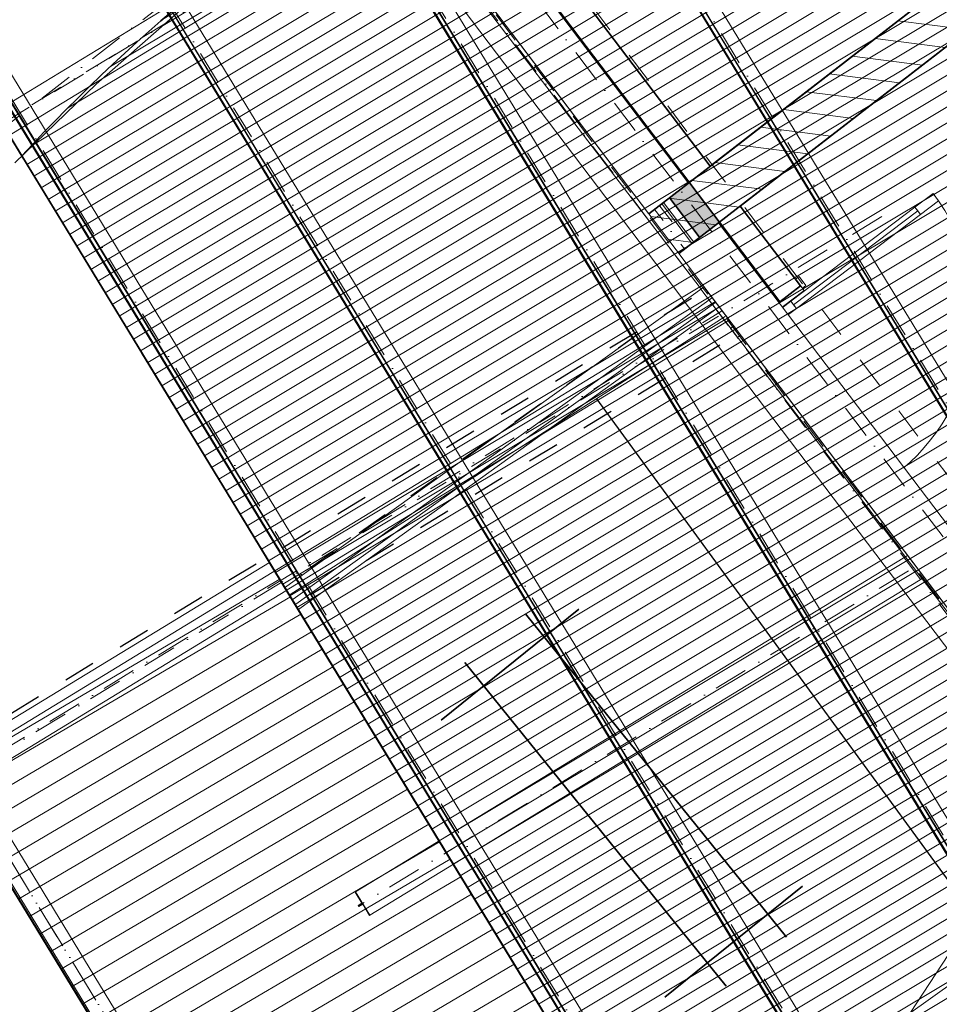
# Model space of a CAD drawing. Header units: millimetres. Extents: x -738537 to 1850049, y -250217 to 604013.
# Tile 198 of 204: x -152239 to -148199, y 492414 to 496740. Entities that reach past the tile are written whole.
import ezdxf

# ---------------------------------------------------------------- set-up
doc = ezdxf.new("R2010")
doc.units = ezdxf.units.MM
doc.header["$MEASUREMENT"] = 0
doc.set_wipeout_variables(frame=1)
for name, pattern in [('Dashed', [280, 140, -140]), ('Dot & Dashed', [280, 150, -60, 0, -70]), ('Long Dashed', [700, 400, -300]), ('Wipeout_Contour', [1000, 0, -1000])]:
    doc.linetypes.add(name, pattern=pattern)
for name, color, linetype, lineweight in [('0_Pen_No__1', 214, 'Continuous', 35), ('0_Pen_No__128', 9, 'Continuous', 0), ('0_Pen_No__15', 7, 'Continuous', 20), ('0_Pen_No__161', 1, 'Continuous', 5), ('0_Pen_No__2', 1, 'Continuous', 25), ('0_Pen_No__3', 30, 'Continuous', 15), ('0_Pen_No__4', 5, 'Continuous', 5), ('0_Pen_No__5', 4, 'Continuous', 5), ('0_Pen_No__6', 7, 'Continuous', 5), ('0_Pen_No__69', 255, 'Continuous', 20), ('0_Pen_No__90', 255, 'Continuous', 20)]:
    doc.layers.add(name, color=color, linetype=linetype, lineweight=lineweight)
doc.layers.add('0_Pen_No__168', color=7, linetype='Continuous', lineweight=5, true_color=0x996633)
doc.layers.add('0_Pen_No__7', color=7, linetype='Continuous', lineweight=5, true_color=0x9f07ff)
pattern_1 = [(352.743617, (433276.26, 499609.01), (11.367854, 89.27918), [])]

msp = doc.modelspace()

# ---------------------------------------------------------------- linework, layer by layer
at = {"layer": '0_Pen_No__3', "color": 7, "linetype": 'Continuous', "lineweight": 15}
for p, q in [((-152492, 493280), (-151902.2, 492313)), ((-152466.4, 493295.7), (-151876.6, 492328.7)), ((-152247.7, 492879.4), (-152222.1, 492895.1)), ((-152236.9, 492861.7), (-152211.2, 492877.3)), ((-152233.1, 492855.5), (-152207.5, 492871.1)), ((-152226.7, 492845.1), (-152201.1, 492860.8)), ((-152214, 492824.3), (-152188.4, 492839.9)), ((-152203.7, 492807.4), (-152178.1, 492823)), ((-152201.2, 492803.3), (-152175.6, 492818.9)), ((-152190.4, 492785.5), (-152164.7, 492801.1)), ((-152184.4, 492775.7), (-152158.8, 492791.3)), ((-152177.7, 492764.8), (-152152.1, 492780.4)), ((-152173.4, 492757.6), (-152147.8, 492773.3)), ((-152169, 492750.5), (-152143.4, 492766.1)), ((-152168.8, 492750.2), (-152143.2, 492765.8)), ((-152152.1, 492722.7), (-152126.4, 492738.3)), ((-152130.9, 492688.1), (-152105.3, 492703.7)), ((-152116.6, 492664.5), (-152091, 492680.2)), ((-152109.4, 492652.7), (-152083.7, 492668.3)), ((-152104.9, 492645.5), (-152079.3, 492661.1)), ((-152104.7, 492645), (-152079.1, 492660.7)), ((-152092, 492624.1), (-152066.3, 492639.8)), ((-152089.4, 492620), (-152063.8, 492635.6)), ((-152084.6, 492612.1), (-152059, 492627.8)), ((-152041.9, 492542), (-152016.3, 492557.6)), ((-152037.5, 492534.9), (-152011.9, 492550.5)), ((-152037, 492534), (-152011.4, 492549.6)), ((-152026, 492516), (-152000.4, 492531.6)), ((-152008.1, 492486.7), (-151982.5, 492502.3)), ((-152007.7, 492486), (-151982.1, 492501.7)), ((-152004.4, 492480.5), (-151978.7, 492496.1)), ((-152001.8, 492476.3), (-151976.2, 492492)), ((-151999.2, 492472), (-151973.6, 492487.7)), ((-151990, 492457), (-151964.4, 492472.6)), ((-151963.9, 492414.1), (-151938.2, 492429.7))]:
    msp.add_line(p, q, dxfattribs=at)

# ---------------------------------------------------------------- wipeouts: each hides what was drawn before it
at = {"color": 254, "linetype": 'Wipeout_Contour', "lineweight": 0, "ltscale": 7218071.709642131}
msp.add_wipeout([(-164699.9, 505465), (-158123.6, 496944), (-156126, 498485.6), (-152228, 493429.6), (-151659.7, 493834.9), (-149519.8, 495360.7), (-149040.3, 494688.3), (-148680.8, 494970.1), (-153725.9, 501401.7), (-157970.6, 498125.3), (-163518.6, 505313.9), (-159420.2, 508476.9), (-159929.1, 509146.9)], dxfattribs=at)

# ---------------------------------------------------------------- next in the draw order: linework, layer by layer
at = {"layer": '0_Pen_No__1', "color": 7, "linetype": 'Continuous', "lineweight": 35}
msp.add_lwpolyline([(-150542.2, 497295.7), (-149475, 495887.5)], dxfattribs=at)
at = {"layer": '0_Pen_No__3', "color": 7, "linetype": 'Continuous', "lineweight": 15}
msp.add_lwpolyline([(-161459.3, 523616.4), (-162528.4, 524819), (-165486.5, 522193.5), (-164417.7, 520986.2), (-165655.5, 519885.8), (-158661.4, 512020.6), (-161000.3, 509940.8), (-160550.1, 509434.5), (-160072.2, 509869.7), (-146311.3, 491713.3), (-146288.8, 491683.7), (-141875.7, 485860.3), (-134132.3, 489842.1), (-149778.1, 515524.1), (-150456.9, 515110.5), (-159275.2, 525087.2), (-159407, 524970.1), (-159640.9, 525233.1)], close=True, dxfattribs=at)
at = {"layer": '0_Pen_No__3', "color": 7, "linetype": 'Dashed', "lineweight": 15}
msp.add_lwpolyline([(-164699.9, 505465), (-158123.6, 496944), (-156126, 498485.6), (-152228, 493429.6), (-151659.7, 493834.9), (-149519.8, 495360.7), (-149040.3, 494688.3), (-148680.8, 494970.1), (-153725.9, 501401.7), (-157970.6, 498125.3), (-163518.6, 505313.9), (-159420.2, 508476.9), (-159929.1, 509146.9)], close=True, dxfattribs=at)
at = {"layer": '0_Pen_No__4', "color": 7, "linetype": 'Continuous', "lineweight": 5, "flags": 128}
msp.add_lwpolyline([(-152260.7, 496110.5), (-151902.8, 496456.2), (-151507.5, 496803.4)], dxfattribs=at)

# ---------------------------------------------------------------- next in the draw order: wipeouts: each hides what was drawn before it
at = {"color": 254, "linetype": 'Wipeout_Contour', "lineweight": 0, "ltscale": 4357763.73173579}
msp.add_wipeout([(-149231.7, 495566.4), (-151654.9, 493828.1), (-149846.7, 491292.2), (-147885.5, 492689.7), (-147704.9, 492818.4), (-142495, 485532.1), (-141870.4, 485853.3), (-149134.5, 495438.3)], dxfattribs=at)

# ---------------------------------------------------------------- next in the draw order: linework, layer by layer
at = {"layer": '0_Pen_No__1', "color": 7, "linetype": 'Long Dashed', "lineweight": 35}
msp.add_line((-160444, 509624.4), (-144264.2, 483065.7), dxfattribs=at)
at = {"layer": '0_Pen_No__1', "color": 7, "linetype": 'Continuous', "lineweight": 35}
msp.add_line((-150387.6, 493661.8), (-149782.5, 494150.4), dxfattribs=at)
at = {"layer": '0_Pen_No__15', "color": 7, "linetype": 'Continuous', "lineweight": 20}
msp.add_line((-149846.7, 491292.2), (-151654.9, 493828.1), dxfattribs=at)
at = {"layer": '0_Pen_No__3', "color": 7, "linetype": 'Continuous', "lineweight": 15}
msp.add_lwpolyline([(-149231.7, 495566.4), (-151654.9, 493828.1), (-149846.7, 491292.2), (-147885.5, 492689.7), (-147704.9, 492818.4), (-142495, 485532.1), (-141870.4, 485853.3), (-149134.5, 495438.3)], close=True, dxfattribs=at)
at = {"layer": '0_Pen_No__5', "color": 7, "linetype": 'Dot & Dashed', "lineweight": 5}
msp.add_line((-149449.8, 488407.4), (-153263.4, 494660), dxfattribs=at)
at = {"layer": '0_Pen_No__6', "color": 7, "linetype": 'Continuous', "lineweight": 5}
msp.add_line((-151510.6, 493822.6), (-149759.2, 491354.6), dxfattribs=at)
msp.add_lwpolyline([(-151476.3, 493817.4), (-151544.9, 493827.7), (-149779.6, 491340.2), (-149738.8, 491369)], close=True, dxfattribs=at)

# ---------------------------------------------------------------- next in the draw order: wipeouts: each hides what was drawn before it
at = {"color": 254, "linetype": 'Wipeout_Contour', "lineweight": 0, "ltscale": 3274114.801400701}
msp.add_wipeout([(-149340.7, 495713.2), (-141882.9, 485858.3), (-134439.9, 489683.9), (-140343.8, 499375), (-143093.9, 497699.8), (-144273.6, 499635.7)], dxfattribs=at)

# ---------------------------------------------------------------- next in the draw order: hatches: boundary and pattern name
at = {"layer": '0_Pen_No__128', "linetype": 'Continuous', "lineweight": 0}
h = msp.add_hatch(dxfattribs=at)
h.set_pattern_fill('PATTERN__TILES_ANGLED', color=9, style=0, pattern_type=2)
h.set_pattern_definition([(31.22, (-141300, 493150), (-207350, 342060), []), (121.22, (-141300, 493150), (342060, 207350), [])])
h.paths.add_polyline_path([(-149340.7, 495713.2), (-141882.9, 485858.3), (-134439.9, 489683.9), (-140343.8, 499375), (-143093.9, 497699.8), (-144273.6, 499635.7)])
at = {"layer": '0_Pen_No__7', "linetype": 'Continuous', "lineweight": 5, "true_color": 0x3f3f3f}
h = msp.add_hatch(dxfattribs=at)
h.set_pattern_fill('HATCH__BRICK', color=250, style=0, pattern_type=2)
h.set_pattern_definition(pattern_1)
h.paths.add_polyline_path([(-144273.6, 499635.7), (-144389.5, 499824.1), (-149301.3, 496021.9), (-149168.4, 495846.6)])
msp.add_hatch(color=250, dxfattribs=at).paths.add_polyline_path([(-150450.5, 497365.1), (-148987.1, 495434.1), (-148899.4, 495500.6), (-150362.9, 497431.6)])
h = msp.add_hatch(dxfattribs=at)
h.set_pattern_fill('HATCH__BRICK', color=250, style=0, pattern_type=2)
h.set_pattern_definition(pattern_1)
h.paths.add_polyline_path([(-149168.4, 495846.6), (-149301.3, 496021.9), (-149475.3, 495887.2), (-149342.4, 495711.9)])

# ---------------------------------------------------------------- next in the draw order: linework, layer by layer
at = {"layer": '0_Pen_No__1', "color": 7, "linetype": 'Continuous', "lineweight": 35}
for p, q in [((-150362.9, 497431.6), (-148899.4, 495500.6)), ((-150450.5, 497365.1), (-148987.1, 495434.1)), ((-149301.3, 496021.9), (-149475.3, 495887.2)), ((-149342.4, 495711.9), (-149168.4, 495846.6)), ((-148807.8, 495570), (-148830.1, 495599.5)), ((-148807.8, 495570), (-148830.1, 495599.5)), ((-148807.8, 495570), (-148830.1, 495599.5)), ((-148899.4, 495500.6), (-148807.8, 495570)), ((-148899.4, 495500.6), (-148807.8, 495570)), ((-148899.4, 495500.6), (-148807.8, 495570)), ((-148947.2, 495464.3), (-148899.4, 495500.6)), ((-148947.2, 495464.3), (-148899.4, 495500.6)), ((-148947.2, 495464.3), (-148899.4, 495500.6)), ((-149038.9, 495394.9), (-148987.1, 495434.1)), ((-149038.9, 495394.9), (-148987.1, 495434.1)), ((-149038.9, 495394.9), (-148987.1, 495434.1)), ((-148987.1, 495434.1), (-148947.2, 495464.3)), ((-148987.1, 495434.1), (-148947.2, 495464.3)), ((-148987.1, 495434.1), (-148947.2, 495464.3)), ((-149078.7, 495364.7), (-149101.1, 495394.1)), ((-149078.7, 495364.7), (-149101.1, 495394.1)), ((-149078.7, 495364.7), (-149101.1, 495394.1)), ((-149078.7, 495364.7), (-149038.9, 495394.9)), ((-149078.7, 495364.7), (-149038.9, 495394.9)), ((-149078.7, 495364.7), (-149038.9, 495394.9)), ((-149078.7, 495364.7), (-149038.9, 495394.9)), ((-149078.7, 495364.7), (-149038.9, 495394.9)), ((-150017.4, 494129.4), (-148869.8, 492708.3)), ((-150283, 493914.9), (-149135.3, 492493.9)), ((-149404.8, 492444.9), (-148799.8, 492933.5))]:
    msp.add_line(p, q, dxfattribs=at)
for points in [[(-144389.5, 499824.1), (-149301.3, 496021.9)], [(-149168.4, 495846.6), (-144273.6, 499635.7)], [(-146393.6, 498272.7), (-149206.1, 496095.6)], [(-149073.2, 495920.2), (-146258.9, 498098.8)], [(-149206.1, 496095.6), (-150271.2, 497501)], [(-148807.8, 495570), (-149073.2, 495920.2)], [(-149342.1, 495712.1), (-149078.7, 495364.7)]]:
    msp.add_lwpolyline(points, dxfattribs=at)
at = {"layer": '0_Pen_No__15', "color": 7, "linetype": 'Continuous', "lineweight": 20}
msp.add_line((-149139.3, 495435.2), (-151654.9, 493828.1), dxfattribs=at)
at = {"layer": '0_Pen_No__168', "color": 25, "linetype": 'Continuous', "lineweight": 5, "true_color": 0x996633}
msp.add_lwpolyline([(-149340.7, 495713.2), (-141882.9, 485858.3), (-134439.9, 489683.9), (-140343.8, 499375), (-143093.9, 497699.8), (-144273.6, 499635.7)], close=True, dxfattribs=at)
at = {"layer": '0_Pen_No__2', "color": 7, "linetype": 'Dashed', "lineweight": 25}
for p, q in [((-152514.5, 493547.4), (-149223.8, 495555.2)), ((-152389.5, 493342.5), (-149078.1, 495363))]:
    msp.add_line(p, q, dxfattribs=at)
at = {"layer": '0_Pen_No__2', "color": 7, "linetype": 'Continuous', "lineweight": 25}
msp.add_line((-148047.4, 492804.3), (-149703.9, 495074.5), dxfattribs=at)
at = {"layer": '0_Pen_No__3', "color": 7, "linetype": 'Continuous', "lineweight": 15}
for p, q in [((-148830.1, 495599.5), (-148815, 495611)), ((-148799.9, 495559.7), (-148830.1, 495599.5)), ((-148815, 495611), (-148784.8, 495571.1)), ((-148947.2, 495464.3), (-148807.8, 495570)), ((-148807.8, 495570), (-148792.7, 495550.1)), ((-148784.8, 495571.1), (-148799.9, 495559.7)), ((-148792.7, 495550.1), (-148932.1, 495444.4)), ((-148932.1, 495444.4), (-148947.2, 495464.3)), ((-149116.2, 495382.7), (-149101.1, 495394.1)), ((-149086, 495342.8), (-149116.2, 495382.7)), ((-149101.1, 495394.1), (-149070.9, 495354.3)), ((-149078.7, 495364.7), (-149038.9, 495394.9)), ((-149038.9, 495394.9), (-149023.8, 495374.9)), ((-149070.9, 495354.3), (-149086, 495342.8)), ((-149063.6, 495344.7), (-149078.7, 495364.7)), ((-149023.8, 495374.9), (-149063.6, 495344.7))]:
    msp.add_line(p, q, dxfattribs=at)
msp.add_arc((-148930.3, 495442), 884, 307.1575, 37.1575, dxfattribs=at)
at = {"layer": '0_Pen_No__5', "color": 7, "linetype": 'Dot & Dashed', "lineweight": 5}
for p, q in [((-170943, 524499.7), (-136359.9, 478867.9)), ((-139644, 506121.4), (-158744.9, 491254.6)), ((-139140.8, 504312.2), (-154961.6, 494673.9)), ((-148451.6, 495874.2), (-153752.2, 492645)), ((-148451.6, 495874.2), (-148451.6, 495874.2)), ((-148451.6, 495874.2), (-148451.6, 495874.2))]:
    msp.add_line(p, q, dxfattribs=at)
at = {"layer": '0_Pen_No__6', "color": 7, "linetype": 'Continuous', "lineweight": 5}
for p, q in [((-148225.8, 495975.9), (-148305.5, 495915.5)), ((-148281.3, 495883.7), (-148201.6, 495944.1)), ((-148201.6, 495944.1), (-148225.8, 495975.9)), ((-148305.5, 495915.5), (-148281.3, 495883.7)), ((-148293.4, 495899.6), (-148838.6, 495486.5)), ((-151510.6, 493822.6), (-149180.2, 495498.5)), ((-148850.6, 495502.4), (-148930.3, 495442)), ((-148906.2, 495410.1), (-148826.5, 495470.5)), ((-148826.5, 495470.5), (-148850.6, 495502.4)), ((-149038.9, 495394.9), (-148947.2, 495464.3)), ((-148930.3, 495442), (-148962.2, 495417.8)), ((-148947.2, 495464.3), (-148930.3, 495442)), ((-148930.3, 495442), (-148906.2, 495410.1)), ((-149014.7, 495363), (-149038.9, 495394.9)), ((-148955, 495408.3), (-149014.7, 495363)), ((-148962.2, 495417.8), (-148955, 495408.3)), ((-148428.3, 494713.3), (-148396.4, 494737.5)), ((-148396.4, 494737.5), (-148379.5, 494715.2)), ((-148495.3, 494677.6), (-148435.5, 494722.9)), ((-148379.5, 494715.2), (-148471.1, 494645.7)), ((-148435.5, 494722.9), (-148428.3, 494713.3)), ((-148379.5, 494715.2), (-148065.4, 494300.7)), ((-148471.1, 494645.7), (-148495.3, 494677.6)), ((-148142.7, 494242.1), (-148456.8, 494656.6))]:
    msp.add_line(p, q, dxfattribs=at)
for points in [[(-148305.5, 495915.5), (-148850.6, 495502.4), (-148838.6, 495486.5), (-148293.4, 495899.6)], [(-148293.4, 495899.6), (-148838.6, 495486.5), (-148826.5, 495470.5), (-148281.3, 495883.7)], [(-151476.5, 493816.3), (-151544.7, 493828.8), (-149194.8, 495518.7), (-149165.5, 495478.2)], [(-148471.1, 494645.7), (-148157, 494231.3), (-148065.4, 494300.7), (-148379.5, 494715.2)]]:
    msp.add_lwpolyline(points, close=True, dxfattribs=at)
at = {"layer": '0_Pen_No__69', "color": 255, "linetype": 'Dot & Dashed', "lineweight": 20}
msp.add_line((-141913.3, 502623.2), (-152700.4, 496048.6), dxfattribs=at)
at = {"layer": '0_Pen_No__7', "color": 250, "linetype": 'Continuous', "lineweight": 5, "true_color": 0x3f3f3f}
msp.add_line((-148325.2, 492377.1), (-148047.4, 492804.3), dxfattribs=at)
at = {"layer": '0_Pen_No__90', "color": 255, "linetype": 'Continuous', "lineweight": 20}
for p, q in [((-141944.5, 502674.5), (-152713.9, 496110.7)), ((-141882.1, 502572), (-152651.4, 496008.3)), ((-148232.7, 494393.8), (-150483.6, 497342.7)), ((-149136.6, 495528.9), (-150832.9, 494492.7)), ((-149110.5, 495486.3), (-149136.6, 495528.9)), ((-149084.4, 495443.6), (-149110.5, 495486.3)), ((-150780.8, 494407.3), (-149084.4, 495443.6)), ((-145981.8, 491444.9), (-148232.7, 494393.8)), ((-148312.2, 494333.1), (-146061.3, 491384.2))]:
    msp.add_line(p, q, dxfattribs=at)

# ---------------------------------------------------------------- next in the draw order: wipeouts: each hides what was drawn before it
at = {"color": 254, "linetype": 'Wipeout_Contour', "lineweight": 0, "ltscale": 2183218.310829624}
msp.add_wipeout([(-151142, 494355.4), (-152601.3, 493466.4), (-149808.6, 488882.2), (-148349.2, 489771.2)], dxfattribs=at)

# ---------------------------------------------------------------- next in the draw order: hatches: boundary and pattern name
at = {"layer": '0_Pen_No__7', "linetype": 'Continuous', "lineweight": 5, "true_color": 0x3f3f3f}
h = msp.add_hatch(dxfattribs=at)
h.set_pattern_fill('HATCH__BRICK', color=250, style=0, pattern_type=2)
h.set_pattern_definition([(30.4483, (-150475.28, 491618.81), (-45.6085, 77.5878), [])])
h.paths.add_polyline_path([(-151142, 494355.4), (-152601.3, 493466.4), (-149808.6, 488882.2), (-148349.2, 489771.2)])

# ---------------------------------------------------------------- next in the draw order: linework, layer by layer
at = {"layer": '0_Pen_No__1', "color": 7, "linetype": 'Long Dashed', "lineweight": 35}
msp.add_line((-160444, 509624.4), (-144272.3, 483079.1), dxfattribs=at)
at = {"layer": '0_Pen_No__3', "color": 7, "linetype": 'Continuous', "lineweight": 15}
msp.add_lwpolyline([(-151142, 494355.4), (-152601.3, 493466.4), (-149808.6, 488882.2), (-148349.2, 489771.2)], close=True, dxfattribs=at)
at = {"layer": '0_Pen_No__4', "color": 7, "linetype": 'Dashed', "lineweight": 5}
msp.add_lwpolyline([(-133797, 489461), (-133796.9, 489460.9), (-144272.3, 483079.1), (-144272.4, 483079.2), (-160443.9, 509624.3), (-160444, 509624.4), (-149968.6, 516006.1), (-149968.5, 516006)], close=True, dxfattribs=at)
at = {"layer": '0_Pen_No__5', "color": 7, "linetype": 'Dot & Dashed', "lineweight": 5}
msp.add_line((-149449.8, 488407.4), (-153263.4, 494660), dxfattribs=at)
at = {"layer": '0_Pen_No__6', "color": 7, "linetype": 'Continuous', "lineweight": 5}
for p, q in [((-141801.3, 484584.5), (-157973, 511129.7)), ((-141799.5, 484585.6), (-157971.1, 511130.9)), ((-141746.1, 484618.2), (-157917.7, 511163.4)), ((-141818.3, 484574.2), (-157990, 511119.4)), ((-141816.4, 484575.3), (-157988.1, 511120.5)), ((-141814.7, 484576.3), (-157986.4, 511121.6)), ((-142653.2, 484060.7), (-158827, 510609.5)), ((-142651.3, 484061.9), (-158825.1, 510610.6)), ((-142597.9, 484094.4), (-158771.7, 510643.1)), ((-142670.2, 484050.4), (-158844, 510599.1)), ((-142668.3, 484051.6), (-158842.1, 510600.3)), ((-142666.6, 484052.6), (-158840.4, 510601.3)), ((-143507.2, 483540.5), (-159681, 510089.2)), ((-143505.3, 483541.6), (-159679.1, 510090.3)), ((-143451.9, 483574.1), (-159625.7, 510122.9)), ((-143524.2, 483530.1), (-159698, 510078.9)), ((-143522.3, 483531.3), (-159696.1, 510080)), ((-143520.6, 483532.3), (-159694.4, 510081)), ((-144143.4, 483147.8), (-160319.5, 509700.2)), ((-144215.7, 483103.8), (-160391.8, 509656.2)), ((-144213.8, 483104.9), (-160389.9, 509657.3)), ((-144212.1, 483105.9), (-160388.2, 509658.4)), ((-144198.7, 483114.1), (-160374.8, 509666.5)), ((-144196.9, 483115.2), (-160372.9, 509667.7)), ((-141781.9, 485843), (-159600.3, 509384.5)), ((-141925.4, 485734.3), (-159743.8, 509275.9))]:
    msp.add_line(p, q, dxfattribs=at)
at = {"layer": '0_Pen_No__6', "color": 7, "linetype": 'Dot & Dashed', "lineweight": 5}
for p, q in [((-141791.6, 484590.4), (-157963.3, 511135.7)), ((-142643.5, 484066.7), (-158817.3, 510615.4)), ((-143497.5, 483546.4), (-159671.3, 510095.1))]:
    msp.add_line(p, q, dxfattribs=at)
at = {"layer": '0_Pen_No__69', "color": 255, "linetype": 'Dot & Dashed', "lineweight": 20}
for p, q in [((-144189, 483120), (-160365.1, 509672.5)), ((-141855.7, 485791.4), (-159674.2, 509333)), ((-139962.9, 499420.3), (-150750.1, 492845.8)), ((-150523.3, 497312.3), (-146021.5, 491414.5)), ((-149110.5, 495486.3), (-152503.3, 493413.7)), ((-152565.7, 493516.2), (-149758.1, 488912.9))]:
    msp.add_line(p, q, dxfattribs=at)
at = {"layer": '0_Pen_No__90', "color": 255, "linetype": 'Continuous', "lineweight": 20}
for p, q in [((-139994.1, 499471.6), (-150763.5, 492907.8)), ((-139931.7, 499369.1), (-150701, 492805.4)), ((-150563.1, 497282), (-148312.2, 494333.1)), ((-150832.9, 494492.7), (-152529.3, 493456.4)), ((-152477.2, 493371.1), (-150780.8, 494407.3)), ((-151119.2, 491240.6), (-152523.1, 493542.2)), ((-152608.4, 493490.1), (-151204.6, 491188.5)), ((-150764.9, 492906.9), (-150763.5, 492907.8)), ((-150735.3, 492858.4), (-150764.9, 492906.9)), ((-150701, 492805.4), (-150763.5, 492907.8)), ((-150751.7, 492848.4), (-150735.3, 492858.4)), ((-150748.4, 492843.1), (-150751.7, 492848.4)), ((-150732.1, 492853.1), (-150748.4, 492843.1)), ((-150702.5, 492804.5), (-150732.1, 492853.1)), ((-150702.5, 492804.5), (-150701, 492805.4))]:
    msp.add_line(p, q, dxfattribs=at)

# ---------------------------------------------------------------- next in the draw order: wipeouts: each hides what was drawn before it
at = {"color": 254, "linetype": 'Wipeout_Contour', "lineweight": 0, "ltscale": 2201170.471284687}
msp.add_wipeout([(-149301.3, 496021.9), (-150368.4, 497429.6), (-150543.7, 497296.7), (-149475.3, 495887.2)], dxfattribs=at)
at = {"color": 254, "linetype": 'Wipeout_Contour', "lineweight": 0, "ltscale": 2186476.245808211}
msp.add_wipeout([(-149342.4, 495711.9), (-146061.2, 491383.5), (-145885.9, 491516.4), (-149168.4, 495846.6)], dxfattribs=at)

# ---------------------------------------------------------------- next in the draw order: hatches: boundary and pattern name
at = {"layer": '0_Pen_No__6', "linetype": 'Continuous', "lineweight": 5}
h = msp.add_hatch(dxfattribs=at)
h.set_pattern_fill('PLYWOOD', style=0, pattern_type=2)
h.set_pattern_definition([(30.91126, (-145540.38, 496948.763), (-30.8226, 51.47784), [])])
h.paths.add_polyline_path([(-140835.3, 501014, -0.122241), (-144380.8, 499067.8, -0.034856), (-146392.9, 498761.9, 0.038123), (-148405.1, 498456.1, 0.140012), (-152230.1, 496141.3), (-144272.4, 483079.1), (-133797, 489460.8)])

# ---------------------------------------------------------------- next in the draw order: linework, layer by layer
at = {"layer": '0_Pen_No__1', "color": 7, "linetype": 'Continuous', "lineweight": 35}
for p, q in [((-149301.3, 496021.9), (-149475.3, 495887.2)), ((-149342.4, 495711.9), (-149168.4, 495846.6))]:
    msp.add_line(p, q, dxfattribs=at)
msp.add_lwpolyline([(-149968.6, 516006.1), (-160444, 509624.4), (-144272.3, 483079.1), (-133796.9, 489460.9)], close=True, dxfattribs=at)
msp.add_lwpolyline([(-140835.3, 501014, -0.122241), (-144380.8, 499067.8, -0.034856), (-146392.9, 498761.9, 0.038123), (-148405.1, 498456.1, 0.140012), (-152230.1, 496141.3), (-144272.4, 483079.1), (-133797, 489460.8)], format="xyb", close=True, dxfattribs=at)
at = {"layer": '0_Pen_No__161', "color": 1, "linetype": 'Dashed', "lineweight": 5}
for points in [[(-134080.8, 489757.6), (-134363.5, 489612.2), (-141432.8, 485974.3), (-141774.5, 485715.3), (-160005.6, 509770.4), (-160426.5, 509387.1), (-167789, 517831.7), (-164294.1, 520938.8), (-165362.9, 522146.1), (-162404.8, 524771.6), (-161335.7, 523569.1), (-159386.3, 525311.6), (-150333.3, 515063.1), (-149723.6, 515434.6)], [(-134568.4, 489894.8), (-134521.3, 489919), (-141617.3, 486267.4), (-141696.8, 486207.1), (-159948.4, 510289.2), (-160398.1, 509879.6), (-167304.4, 517800.9), (-163807.6, 520909.7), (-164876.2, 522116.8), (-162433.6, 524284.8), (-161363.7, 523081.3), (-159415.1, 524823.1), (-150400.5, 514618.2), (-149838.7, 514960.5)]]:
    msp.add_lwpolyline(points, close=True, dxfattribs=at)
at = {"layer": '0_Pen_No__3', "color": 7, "linetype": 'Continuous', "lineweight": 15}
for points in [[(-149301.3, 496021.9), (-150368.4, 497429.6)], [(-150543.7, 497296.7), (-149475.3, 495887.2)], [(-145885.9, 491516.4), (-149168.4, 495846.6)], [(-149342.4, 495711.9), (-146061.2, 491383.5)]]:
    msp.add_lwpolyline(points, dxfattribs=at)
at = {"layer": '0_Pen_No__5', "color": 7, "linetype": 'Dot & Dashed', "lineweight": 5}
for p, q in [((-170943, 524499.7), (-136359.9, 478867.9)), ((-139644, 506121.4), (-158744.9, 491254.6)), ((-139140.8, 504312.2), (-154961.6, 494673.9)), ((-148451.6, 495874.2), (-153752.2, 492645))]:
    msp.add_line(p, q, dxfattribs=at)

doc.saveas('drawing.dxf')
